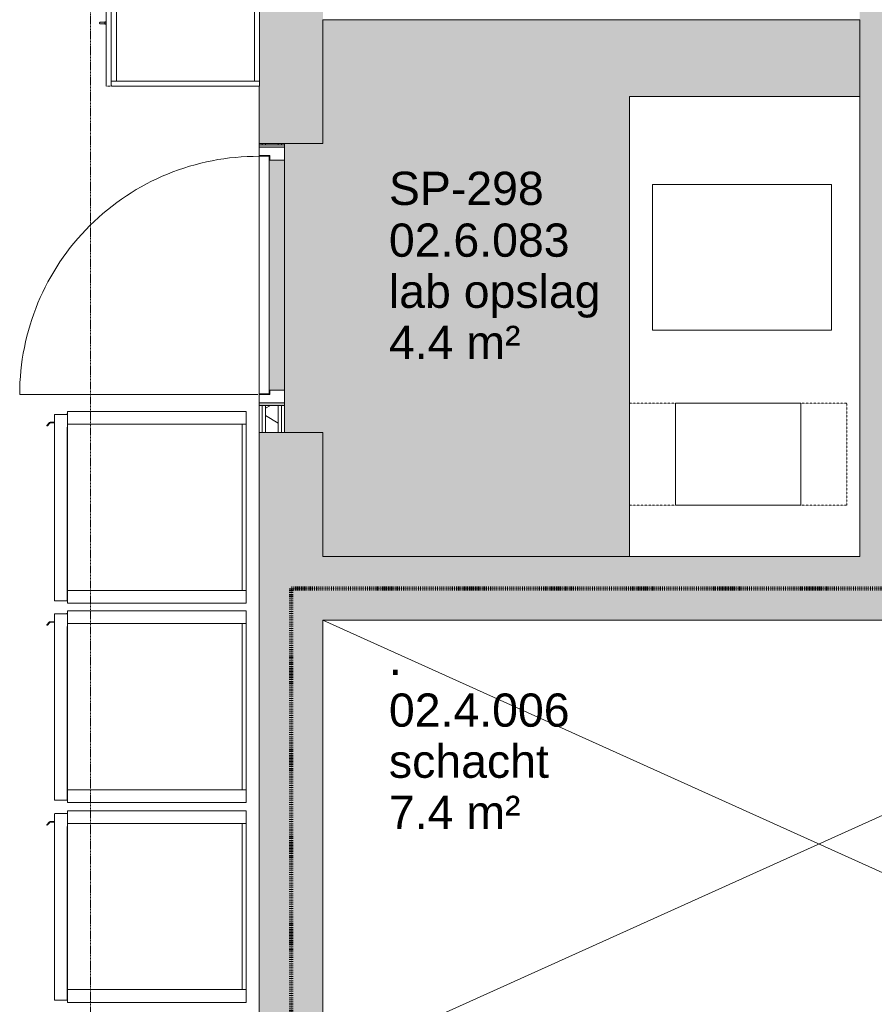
# Model space of a CAD drawing. Header units: millimetres. Extents: x -281 to 121694, y -16481 to 65128.
# Tile 37 of 256: x 16923 to 20267, y 16307 to 20160. Entities that reach past the tile are written whole.
import ezdxf

# ---------------------------------------------------------------- set-up
doc = ezdxf.new("R2010")
doc.units = ezdxf.units.MM
for name, pattern in [('ARC FS 060 minutes', [7.2, 2.4, -1.6, 0, -1.6, 0, -1.6]), ('Grid Line', [12, 6, -2, 2, -2]), ('NLRS_Dash-0_6mm_Space-0_6mm_cpz', [1.2, 0.6, -0.6])]:
    doc.linetypes.add(name, pattern=pattern)
for name, color, linetype, lineweight in [('A--A23__Vloeren', 8, 'Continuous', 5), ('A--A2__Ruwbouw', 8, 'Continuous', 5), ('A--L$01A__Algemeen', 7, 'Continuous', 5), ('A--L$07A__Stramien', 1, 'Continuous', 5), ('A--L21__Buitenwanden', 3, 'Continuous', 5), ('A--L22__Binnenwanden', 2, 'Continuous', 5), ('A--L23__Vloeren', 3, 'Continuous', 5), ('A--L3__Afbouw', 2, 'Continuous', 5), ('A--L5__InstallatiesW', 7, 'Continuous', 5), ('A--L82__LosseGebruikersInvent', 1, 'Continuous', 5), ('A--L8__LosseInventaris', 1, 'Continuous', 5), ('A--LD30__DetailPenMiddel', 3, 'NLRS_Dash-0_6mm_Space-0_6mm_cpz', 5), ('A--TR9__AlgVoorz', 1, 'Continuous', 5)]:
    doc.layers.add(name, color=color, linetype=linetype, lineweight=lineweight)
doc.styles.add('Arial_1', font='arial.ttf', dxfattribs={"height": 130})

# ---------------------------------------------------------------- blocks, each defined once
blk = doc.blocks.new('TBR-B-BWK-C-BES-ARC-R25_rvt-1-L_80_ 13')
at = {"layer": 'A--A23__Vloeren'}
h = blk.add_hatch(color=10, dxfattribs=at)
h.paths.add_polyline_path([(17860, 18651), (17960, 18651), (17960, 18661), (17860, 18661)])
h.paths.add_polyline_path([(17902, 18693), (17902, 18711), (17960, 18711), (17960, 19611), (17902, 19612), (17901.2, 19628), (17860, 19628), (17860, 19625.5), (17900, 19624.5), (17900, 18696.5), (17860, 18696.5), (17860, 18694), (17901.2, 18693)])
h.paths.add_polyline_path([(17942.8, 19660), (17942.8, 19661), (17960, 19661), (17960, 19671), (17860, 19671), (17860, 19661), (17942, 19660)])
h.paths.add_polyline_path([(24200, 21200), (24200, 22800), (24181, 22800), (24181, 21200)])
h.paths.add_polyline_path([(67800, 21200), (67819, 21200), (67819, 22800), (67800, 22800), (67800, 21875)])
h.paths.add_polyline_path([(67700, 24800), (67819, 24800), (67819, 26400), (67700, 26400), (67700, 25402.4)])
h.paths.add_polyline_path([(24200, 24800), (24200, 26400), (24181, 26400), (24181, 24800)])
h.paths.add_polyline_path([(24141, 28400), (24200, 28400), (24200, 30000), (24141, 30000), (24141, 28458.8)])
h.paths.add_polyline_path([(67819, 28400), (67819, 30000), (67800, 30000), (67800, 28400)])
h.paths.add_polyline_path([(67800, 32000), (67859, 32000), (67859, 33600), (67800, 33600), (67800, 32190.7)])
h.paths.add_polyline_path([(24141, 32000), (24200, 32000), (24200, 33600), (24141, 33600), (24141, 33039.3)])
h.paths.add_polyline_path([(71015, 35260), (71015, 35271), (71103.5, 35271), (71116.2, 35276.3), (71121.5, 35289), (71121.5, 35441), (71116.2, 35453.7), (71103.5, 35459), (71015, 35459), (71015, 35470), (71235, 35470), (71235, 35459), (71146.5, 35459), (71133.8, 35453.7), (71128.5, 35441), (71128.5, 35289), (71133.8, 35276.3), (71146.5, 35271), (71235, 35271), (71235, 35260), (72110, 35260), (72110, 35271), (72198.5, 35271), (72211.2, 35276.3), (72216.5, 35289), (72216.5, 35441), (72211.2, 35453.7), (72198.5, 35459), (72110, 35459), (72110, 35470), (72330, 35470), (72330, 35459), (72241.5, 35459), (72228.8, 35453.7), (72223.5, 35441), (72223.5, 35289), (72228.8, 35276.3), (72241.5, 35271), (72330, 35271), (72330, 35260), (73240, 35260), (73240, 35271), (73328.5, 35271), (73341.2, 35276.3), (73346.5, 35289), (73346.5, 35441), (73341.2, 35453.7), (73328.5, 35459), (73240, 35459), (73240, 35470), (73460, 35470), (73460, 35475), (69860.4, 35475), (69860, 35260), (69885, 35260), (69885, 35271), (69973.5, 35271), (69986.2, 35276.3), (69991.5, 35289), (69991.5, 35441), (69986.2, 35453.7), (69973.5, 35459), (69885, 35459), (69885, 35470), (70105, 35470), (70105, 35459), (70016.5, 35459), (70003.8, 35453.7), (69998.5, 35441), (69998.5, 35289), (70003.8, 35276.3), (70016.5, 35271), (70105, 35271), (70105, 35260), (70953.8, 35260)])
h.paths.add_polyline_path([(73371.5, 35271), (73460, 35271), (73460, 35459), (73371.5, 35459), (73358.8, 35453.7), (73353.5, 35441), (73353.5, 35289), (73358.8, 35276.3)])
h.paths.add_polyline_path([(67800, 35600), (67819, 35600), (67819, 37200), (67800, 37200), (67800, 36433.4)])
h.paths.add_polyline_path([(24181, 39200), (24200, 39200), (24200, 40800), (24181, 40800), (24181, 39212)])
h.paths.add_polyline_path([(67819, 39200), (67819, 40800), (67800, 40800), (67800, 39200)])
h.paths.add_polyline_path([(24181, 42800), (24200, 42800), (24200, 44400), (24181, 44400), (24181, 42804.4)])
h.paths.add_polyline_path([(67800, 42800), (67859, 42800), (67859, 44400), (67800, 44400), (67800, 43221.7)])
at = {"layer": 'A--A2__Ruwbouw'}
h = blk.add_hatch(color=21, dxfattribs=at)
h.paths.add_polyline_path([(17938.6, 15810), (18110, 15810), (18110, 18545), (17860, 18545), (17860, 15810)])
h.paths.add_polyline_path([(18110, 19675), (18110, 22125), (17860, 22125), (17860, 21700), (17862, 21698), (17862, 21682), (17860, 21680), (17862, 21680), (17862, 20520), (17860, 20520), (17862, 20518), (17862, 20502), (17860, 20500), (17862, 20498), (17862, 20482), (17860, 20480), (17862, 20480), (17862, 19920), (17860, 19920), (17862, 19918), (17862, 19902), (17860, 19900), (17860, 19675), (17938.6, 19675)])
for points in [[(20210, 18060), (20460, 18060), (20460, 21875), (20210, 21875), (20210, 18189.8)], [(20178.7, 17810), (21990, 17810), (21990, 18060), (18110, 18060), (18110, 17810), (19805.3, 17810)]]:
    blk.add_hatch(color=21, dxfattribs=at).paths.add_polyline_path(points)
at = {"layer": 'A--L22__Binnenwanden', "color": 241, "lineweight": 18}
for p, q in [((18110, 19675), (18110, 20160)), ((18110, 20160), (20210, 20160)), ((20210, 20160), (20210, 18060)), ((17860, 19900), (17860, 19675)), ((17860, 19675), (18110, 19675)), ((17860, 18545), (17860, 15810)), ((18110, 18545), (17860, 18545)), ((18110, 18060), (18110, 18545)), ((20210, 18060), (18110, 18060)), ((18110, 15810), (18110, 17810)), ((18110, 17810), (21990, 17810))]:
    blk.add_line(p, q, dxfattribs=at)
blk = doc.blocks.new('65_GM_LIB_fire separation vertical_gen_arc - 060 minutes-2388611-L_80_ 13')
at = {"layer": 'A--L$01A__Algemeen', "linetype": 'ARC FS 060 minutes', "lineweight": 100}
blk.add_line((0, 0), (2015.9, 0), dxfattribs=at)
blk = doc.blocks.new('65_GM_LIB_fire separation vertical_gen_arc - 060 minutes-2361021-L_80_ 13')
at = {"layer": 'A--L$01A__Algemeen', "linetype": 'ARC FS 060 minutes', "lineweight": 100}
blk.add_line((0, 0), (4215, 0), dxfattribs=at)
blk = doc.blocks.new('TBR-B-INS-BR-ARC-R25_rvt-1-L_80_ 13')
at = {"layer": 'A--L$01A__Algemeen', "color": 130, "lineweight": 9}
for name, p, rotation in [('65_GM_LIB_fire separation vertical_gen_arc - 060 minutes-2388611-L_80_ 13', (17985, 15919.1), 89.99999999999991), ('65_GM_LIB_fire separation vertical_gen_arc - 060 minutes-2361021-L_80_ 13', (22200, 17935), 180)]:
    blk.add_blockref(name, p, dxfattribs=dict(at, rotation=rotation))
blk = doc.blocks.new('NLRS_30_DO_WB_deur enkel draai-SH_gen_cpz1 - 32_31_05_deur enkel gesloten_gen_plaatstaal_1000x2135-51066722-L_80_ 13')
at = {"layer": 'A--L3__Afbouw'}
for p, q in [((-467, 50), (-500, 50)), ((-500, 50), (-500, 32.8)), ((-467, 8.8), (-467, 50)), ((500, 50), (467, 50)), ((467, 50), (467, 8.8)), ((500, 32.8), (500, 50)), ((-500, 32.8), (-499, 32.8)), ((-499, 32), (-500, 32)), ((-500, 32), (-500, -32)), ((-499, 32.8), (-499, 32)), ((-468, 8), (-468, 8.8)), ((-468, 8.8), (-467, 8.8)), ((-450, 8), (-468, 8)), ((-450, -35), (-450, 8)), ((450, 8), (450, -35)), ((468, 8), (450, 8)), ((467, 8.8), (468, 8.8)), ((468, 8.8), (468, 8)), ((499, 32), (499, 32.8)), ((499, 32.8), (500, 32.8)), ((500, 32), (499, 32)), ((500, -32), (500, 32)), ((-500, -32), (-499, -32)), ((-499, -32.8), (-500, -32.8)), ((-500, -32.8), (-500, -50)), ((-499, -32), (-499, -32.8)), ((-451, -35.8), (-451, -35)), ((-451, -35), (-450, -35)), ((-450, -35.8), (-451, -35.8)), ((-450, -50), (-450, -35.8)), ((450, -35), (451, -35)), ((451, -35.8), (450, -35.8)), ((450, -35.8), (450, -50)), ((451, -35), (451, -35.8)), ((499, -32.8), (499, -32)), ((499, -32), (500, -32)), ((500, -32.8), (499, -32.8)), ((500, -50), (500, -32.8)), ((-500, -50), (-450, -50)), ((450, -50), (500, -50))]:
    blk.add_line(p, q, dxfattribs=at)
blk = doc.blocks.new('NLRS_30_DO_UN_paneel dicht-SH_gen_cpz - 32_30_paneel_gen-49237595-L_80_ 13')
at = {"layer": 'A--L3__Afbouw'}
for p, q in [((464.5, 20), (-464.5, 20)), ((-464.5, 20), (-464.5, 5.8)), ((-464.5, 5.8), (-463.5, 5.8)), ((-463.5, 5), (-464.5, 5)), ((-464.5, 5), (-464.5, -5)), ((-463.5, 5.8), (-463.5, 5)), ((463.5, 5), (463.5, 5.8)), ((463.5, 5.8), (464.5, 5.8)), ((464.5, 5), (463.5, 5)), ((464.5, 5.8), (464.5, 20)), ((464.5, -5), (464.5, 5)), ((-464.5, -5), (-463.5, -5)), ((-463.5, -5.8), (-464.5, -5.8)), ((-464.5, -5.8), (-464.5, -20)), ((-464.5, -20), (464.5, -20)), ((-463.5, -5), (-463.5, -5.8)), ((463.5, -5.8), (463.5, -5)), ((463.5, -5), (464.5, -5)), ((464.5, -5.8), (463.5, -5.8)), ((464.5, -20), (464.5, -5.8))]:
    blk.add_line(p, q, dxfattribs=at)
blk = doc.blocks.new('NLRS_30_DO_UN_clearance zone-SH_gen_cpz - NLRS_30_DO_UN_clearance zone-SH_gen_cpz-53700871-L_80_ 13')
at = {"layer": 'A--L3__Afbouw'}
blk.add_line((-467, 956.5), (-467, 25), dxfattribs=at)
blk.add_arc((-467, 25), 931.5, 359.6925, 90, dxfattribs=at)
blk = doc.blocks.new('NLRS_82_FU_UN__veiligheid_ kast_gen_kad - kast dxbxh 600x600x2100-49274333-L_80_ 13')
at = {"layer": 'A--L5__InstallatiesW'}
for p, q in [((-255.3, 47), (-255.3, -529)), ((-237.3, 49), (-253.3, 49)), ((324.7, 49), (-235.3, 49)), ((-235.3, 49), (-235.3, 29)), ((-235.3, -529), (-235.3, 47)), ((324.7, 29), (324.7, 49)), ((324.7, 47), (324.7, -529)), ((342.7, 49), (326.7, 49)), ((344.7, -529), (344.7, 47)), ((324.7, 29), (-235.3, 29)), ((-235.3, 29), (-235.3, -511)), ((-235.3, 29), (324.7, 29)), ((324.7, -511), (324.7, 29)), ((-255.3, -536), (-255.3, -546)), ((-253.3, -531), (-254.5, -531)), ((-253.3, -531), (-237.3, -531)), ((-235, -531), (-237.3, -531)), ((-235.3, -511), (324.7, -511)), ((-235.3, -511), (-235.3, -531)), ((-235.3, -529), (-235.3, -531)), ((-235.3, -531), (-233.3, -531)), ((-233.3, -511), (-233.8, -511)), ((-233.3, -511), (322.7, -511)), ((322.7, -531), (-233.3, -531)), ((41.7, -546), (41.7, -536)), ((47.7, -536), (47.7, -546)), ((323.2, -511), (322.7, -511)), ((322.7, -531), (324.7, -531)), ((326.7, -531), (324.4, -531)), ((324.7, -531), (324.7, -511)), ((324.7, -531), (324.7, -529)), ((326.7, -531), (342.7, -531)), ((343.9, -531), (342.7, -531)), ((344.7, -546), (344.7, -536)), ((-254.5, -551), (40.9, -551)), ((48.5, -551), (343.9, -551))]:
    blk.add_line(p, q, dxfattribs=at)
at = {"layer": 'A--L5__InstallatiesW', "flags": 128}
for points in [[(-255.3, -531.8), (-255.3, -531.8), (-255.3, -531.7), (-255.3, -531.7), (-255.3, -531.7), (-255.3, -531.6), (-255.3, -531.6), (-255.3, -531.6), (-255.3, -531.5), (-255.2, -531.5), (-255.2, -531.5), (-255.2, -531.5), (-255.2, -531.4), (-255.2, -531.4), (-255.2, -531.4), (-255.2, -531.3), (-255.1, -531.3), (-255.1, -531.3), (-255.1, -531.3), (-255.1, -531.2), (-255.1, -531.2), (-255, -531.2), (-255, -531.2), (-255, -531.2), (-255, -531.1), (-254.9, -531.1), (-254.9, -531.1), (-254.9, -531.1), (-254.8, -531.1), (-254.8, -531.1), (-254.8, -531.1), (-254.8, -531), (-254.7, -531), (-254.7, -531), (-254.7, -531), (-254.6, -531), (-254.6, -531), (-254.6, -531), (-254.5, -531)], [(41, -531), (41, -531), (41, -531), (41.1, -531), (41.1, -531), (41.1, -531), (41.2, -531), (41.2, -531.1), (41.2, -531.1), (41.2, -531.1), (41.3, -531.1), (41.3, -531.1), (41.3, -531.1), (41.4, -531.1), (41.4, -531.2), (41.4, -531.2), (41.4, -531.2), (41.5, -531.2), (41.5, -531.2), (41.5, -531.3), (41.5, -531.3), (41.5, -531.3), (41.6, -531.3), (41.6, -531.4), (41.6, -531.4), (41.6, -531.4), (41.6, -531.5), (41.6, -531.5), (41.6, -531.5), (41.7, -531.5), (41.7, -531.6), (41.7, -531.6), (41.7, -531.6), (41.7, -531.7), (41.7, -531.7), (41.7, -531.7), (41.7, -531.8), (41.7, -531.8), (41.7, -531.8)], [(47.7, -531.8), (47.7, -531.8), (47.7, -531.7), (47.7, -531.7), (47.7, -531.7), (47.7, -531.6), (47.7, -531.6), (47.7, -531.6), (47.7, -531.5), (47.8, -531.5), (47.8, -531.5), (47.8, -531.5), (47.8, -531.4), (47.8, -531.4), (47.8, -531.4), (47.8, -531.3), (47.9, -531.3), (47.9, -531.3), (47.9, -531.3), (47.9, -531.2), (47.9, -531.2), (48, -531.2), (48, -531.2), (48, -531.2), (48, -531.1), (48.1, -531.1), (48.1, -531.1), (48.1, -531.1), (48.2, -531.1), (48.2, -531.1), (48.2, -531.1), (48.2, -531), (48.3, -531), (48.3, -531), (48.3, -531), (48.4, -531), (48.4, -531), (48.4, -531)], [(344, -531), (344, -531), (344, -531), (344.1, -531), (344.1, -531), (344.1, -531), (344.2, -531), (344.2, -531.1), (344.2, -531.1), (344.2, -531.1), (344.3, -531.1), (344.3, -531.1), (344.3, -531.1), (344.4, -531.1), (344.4, -531.2), (344.4, -531.2), (344.4, -531.2), (344.5, -531.2), (344.5, -531.2), (344.5, -531.3), (344.5, -531.3), (344.5, -531.3), (344.6, -531.3), (344.6, -531.4), (344.6, -531.4), (344.6, -531.4), (344.6, -531.5), (344.6, -531.5), (344.6, -531.5), (344.7, -531.5), (344.7, -531.6), (344.7, -531.6), (344.7, -531.6), (344.7, -531.7), (344.7, -531.7), (344.7, -531.7), (344.7, -531.8), (344.7, -531.8), (344.7, -531.8)], [(-254.6, -551), (-254.6, -551), (-254.6, -551), (-254.7, -551), (-254.7, -551), (-254.7, -551), (-254.8, -551), (-254.8, -550.9), (-254.8, -550.9), (-254.8, -550.9), (-254.9, -550.9), (-254.9, -550.9), (-254.9, -550.9), (-255, -550.9), (-255, -550.8), (-255, -550.8), (-255, -550.8), (-255.1, -550.8), (-255.1, -550.8), (-255.1, -550.7), (-255.1, -550.7), (-255.1, -550.7), (-255.2, -550.7), (-255.2, -550.6), (-255.2, -550.6), (-255.2, -550.6), (-255.2, -550.5), (-255.2, -550.5), (-255.2, -550.5), (-255.3, -550.5), (-255.3, -550.4), (-255.3, -550.4), (-255.3, -550.4), (-255.3, -550.3), (-255.3, -550.3), (-255.3, -550.3), (-255.3, -550.2), (-255.3, -550.2), (-255.3, -550.2)], [(41.7, -550.2), (41.7, -550.2), (41.7, -550.3), (41.7, -550.3), (41.7, -550.3), (41.7, -550.4), (41.7, -550.4), (41.7, -550.4), (41.7, -550.5), (41.6, -550.5), (41.6, -550.5), (41.6, -550.5), (41.6, -550.6), (41.6, -550.6), (41.6, -550.6), (41.6, -550.7), (41.5, -550.7), (41.5, -550.7), (41.5, -550.7), (41.5, -550.8), (41.5, -550.8), (41.4, -550.8), (41.4, -550.8), (41.4, -550.8), (41.4, -550.9), (41.3, -550.9), (41.3, -550.9), (41.3, -550.9), (41.2, -550.9), (41.2, -550.9), (41.2, -550.9), (41.2, -551), (41.1, -551), (41.1, -551), (41.1, -551), (41, -551), (41, -551), (41, -551), (40.9, -551)], [(48.4, -551), (48.4, -551), (48.4, -551), (48.3, -551), (48.3, -551), (48.3, -551), (48.2, -551), (48.2, -550.9), (48.2, -550.9), (48.2, -550.9), (48.1, -550.9), (48.1, -550.9), (48.1, -550.9), (48, -550.9), (48, -550.8), (48, -550.8), (48, -550.8), (47.9, -550.8), (47.9, -550.8), (47.9, -550.7), (47.9, -550.7), (47.9, -550.7), (47.8, -550.7), (47.8, -550.6), (47.8, -550.6), (47.8, -550.6), (47.8, -550.5), (47.8, -550.5), (47.8, -550.5), (47.7, -550.5), (47.7, -550.4), (47.7, -550.4), (47.7, -550.4), (47.7, -550.3), (47.7, -550.3), (47.7, -550.3), (47.7, -550.2), (47.7, -550.2), (47.7, -550.2)], [(344.7, -550.2), (344.7, -550.2), (344.7, -550.3), (344.7, -550.3), (344.7, -550.3), (344.7, -550.4), (344.7, -550.4), (344.7, -550.4), (344.7, -550.5), (344.6, -550.5), (344.6, -550.5), (344.6, -550.5), (344.6, -550.6), (344.6, -550.6), (344.6, -550.6), (344.6, -550.7), (344.5, -550.7), (344.5, -550.7), (344.5, -550.7), (344.5, -550.8), (344.5, -550.8), (344.4, -550.8), (344.4, -550.8), (344.4, -550.8), (344.4, -550.9), (344.3, -550.9), (344.3, -550.9), (344.3, -550.9), (344.2, -550.9), (344.2, -550.9), (344.2, -550.9), (344.2, -551), (344.1, -551), (344.1, -551), (344.1, -551), (344, -551), (344, -551), (344, -551), (343.9, -551)]]:
    blk.add_lwpolyline(points, dxfattribs=at)
at = {"layer": 'A--L5__InstallatiesW'}
for centre, start, end in [((-253.3, 47), 90, 180), ((-237.3, 47), 360, 90), ((326.7, 47), 90, 180), ((342.7, 47), 360, 90), ((-253.3, -529), 180, 270), ((-237.3, -529), 270, 0), ((326.7, -529), 180, 270), ((342.7, -529), 270, 0)]:
    blk.add_arc(centre, 2, start, end, dxfattribs=at)
at = {"layer": 'A--L8__LosseInventaris'}
for p, q in [((-13.3, -551), (-13.3, -556)), ((-13.3, -551), (-13.3, -556)), ((-13.3, -556), (-10.8, -556)), ((-13.3, -556), (-8.3, -556)), ((-11.3, -553.5), (-11.3, -564)), ((-11.3, -553.5), (-11.3, -564)), ((-10.9, -553.5), (-11.3, -553.5)), ((-10.9, -553.5), (-11.3, -553.5)), ((-10.9, -556), (-11.3, -556)), ((-10.9, -556), (-11.3, -556)), ((-8.3, -556), (-3.3, -556)), ((-5.8, -556), (-3.3, -556)), ((-5.3, -553.5), (-5.7, -553.5)), ((-5.3, -553.5), (-5.7, -553.5)), ((-5.3, -556), (-5.7, -556)), ((-5.3, -556), (-5.7, -556)), ((-5.3, -564), (-5.3, -553.5)), ((-5.3, -564), (-5.3, -553.5)), ((-3.3, -556), (-3.3, -551)), ((-3.3, -556), (-3.3, -551)), ((92.7, -551), (92.7, -556)), ((92.7, -551), (92.7, -556)), ((92.7, -556), (95.2, -556)), ((92.7, -556), (97.7, -556)), ((94.7, -553.5), (94.7, -564)), ((94.7, -553.5), (94.7, -564)), ((95.1, -553.5), (94.7, -553.5)), ((95.1, -553.5), (94.7, -553.5)), ((95.1, -556), (94.7, -556)), ((95.1, -556), (94.7, -556)), ((97.7, -556), (102.7, -556)), ((100.2, -556), (102.7, -556)), ((100.7, -553.5), (100.3, -553.5)), ((100.7, -553.5), (100.3, -553.5)), ((100.7, -556), (100.3, -556)), ((100.7, -556), (100.3, -556)), ((100.7, -564), (100.7, -553.5)), ((100.7, -564), (100.7, -553.5)), ((102.7, -556), (102.7, -551)), ((102.7, -556), (102.7, -551))]:
    blk.add_line(p, q, dxfattribs=at)
at = {"layer": 'A--L8__LosseInventaris', "flags": 128}
for points in [[(-11.3, -574), (-11.3, -574), (-11.3, -574), (-11.3, -573.9), (-11.3, -573.9), (-11.3, -573.8), (-11.3, -573.7), (-11.3, -573.6), (-11.3, -573.5), (-11.3, -573.4), (-11.3, -573.2), (-11.3, -573), (-11.3, -572.9), (-11.3, -572.7), (-11.3, -572.5), (-11.3, -572.3), (-11.3, -572), (-11.3, -571.8), (-11.3, -571.5), (-11.3, -571.2), (-11.3, -571), (-11.3, -570.7), (-11.3, -570.4), (-11.3, -570.1), (-11.3, -569.7), (-11.3, -569.4), (-11.3, -569.1), (-11.3, -568.7), (-11.3, -568.4), (-11.3, -568), (-11.3, -567.6), (-11.3, -567.2), (-11.3, -566.9), (-11.3, -566.5), (-11.3, -566.1), (-11.3, -565.7), (-11.3, -565.3), (-11.3, -564.9), (-11.3, -564.5), (-11.3, -564.1), (-11.3, -564)], [(-11.3, -564), (-11.3, -564.4), (-11.3, -564.8), (-11.3, -565.2), (-11.3, -565.6), (-11.3, -566), (-11.3, -566.4), (-11.3, -566.8), (-11.3, -567.1), (-11.3, -567.5), (-11.3, -567.9), (-11.3, -568.3), (-11.3, -568.6), (-11.3, -569), (-11.3, -569.3), (-11.3, -569.6), (-11.3, -570), (-11.3, -570.3), (-11.3, -570.6), (-11.3, -570.9), (-11.3, -571.2), (-11.3, -571.4), (-11.3, -571.7), (-11.3, -572), (-11.3, -572.2), (-11.3, -572.4), (-11.3, -572.6), (-11.3, -572.8), (-11.3, -573), (-11.3, -573.2), (-11.3, -573.3), (-11.3, -573.5), (-11.3, -573.6), (-11.3, -573.7), (-11.3, -573.8), (-11.3, -573.9), (-11.3, -573.9), (-11.3, -574), (-11.3, -574), (-11.3, -574)], [(-10.2, -576.3), (-10.3, -576.3), (-10.4, -576.2), (-10.5, -576.1), (-10.5, -576), (-10.6, -575.9), (-10.7, -575.8), (-10.8, -575.7), (-10.8, -575.6), (-10.9, -575.5), (-10.9, -575.4), (-11, -575.3), (-11, -575.2), (-11.1, -575.1), (-11.1, -575), (-11.2, -574.9), (-11.2, -574.7), (-11.2, -574.6), (-11.3, -574.5), (-11.3, -574.4), (-11.3, -574.3), (-11.3, -574.2), (-11.3, -574), (-11.3, -574)], [(-8.3, -577), (-8.4, -577), (-8.5, -577), (-8.7, -577), (-8.8, -577), (-8.9, -576.9), (-9, -576.9), (-9.1, -576.9), (-9.2, -576.8), (-9.4, -576.8), (-9.5, -576.8), (-9.6, -576.7), (-9.7, -576.7)], [(-6.9, -576.6), (-7, -576.7), (-7.1, -576.8), (-7.2, -576.8), (-7.3, -576.8), (-7.4, -576.9), (-7.6, -576.9), (-7.7, -576.9), (-7.8, -577), (-7.9, -577), (-8, -577), (-8.1, -577), (-8.3, -577), (-8.3, -577)], [(-5.3, -574), (-5.3, -574.1), (-5.3, -574.2), (-5.3, -574.4), (-5.3, -574.5), (-5.4, -574.6), (-5.4, -574.7), (-5.4, -574.8), (-5.5, -574.9), (-5.5, -575.1), (-5.5, -575.2), (-5.6, -575.3), (-5.6, -575.4), (-5.7, -575.5), (-5.8, -575.6), (-5.8, -575.7), (-5.9, -575.8), (-6, -575.9), (-6, -576), (-6.1, -576.1), (-6.2, -576.2), (-6.3, -576.2), (-6.4, -576.3)], [(-5.3, -564), (-5.3, -564.4), (-5.3, -564.8), (-5.3, -565.2), (-5.3, -565.6), (-5.3, -566), (-5.3, -566.4), (-5.3, -566.8), (-5.3, -567.1), (-5.3, -567.5), (-5.3, -567.9), (-5.3, -568.3), (-5.3, -568.6), (-5.3, -569), (-5.3, -569.3), (-5.3, -569.6), (-5.3, -570), (-5.3, -570.3), (-5.3, -570.6), (-5.3, -570.9), (-5.3, -571.2), (-5.3, -571.4), (-5.3, -571.7), (-5.3, -572), (-5.3, -572.2), (-5.3, -572.4), (-5.3, -572.6), (-5.3, -572.8), (-5.3, -573), (-5.3, -573.2), (-5.3, -573.3), (-5.3, -573.5), (-5.3, -573.6), (-5.3, -573.7), (-5.3, -573.8), (-5.3, -573.9), (-5.3, -573.9), (-5.3, -574), (-5.3, -574), (-5.3, -574)], [(-5.3, -574), (-5.3, -574), (-5.3, -574), (-5.3, -573.9), (-5.3, -573.9), (-5.3, -573.8), (-5.3, -573.7), (-5.3, -573.6), (-5.3, -573.5), (-5.3, -573.4), (-5.3, -573.2), (-5.3, -573), (-5.3, -572.9), (-5.3, -572.7), (-5.3, -572.5), (-5.3, -572.3), (-5.3, -572), (-5.3, -571.8), (-5.3, -571.5), (-5.3, -571.2), (-5.3, -571), (-5.3, -570.7), (-5.3, -570.4), (-5.3, -570.1), (-5.3, -569.7), (-5.3, -569.4), (-5.3, -569.1), (-5.3, -568.7), (-5.3, -568.4), (-5.3, -568), (-5.3, -567.6), (-5.3, -567.2), (-5.3, -566.9), (-5.3, -566.5), (-5.3, -566.1), (-5.3, -565.7), (-5.3, -565.3), (-5.3, -564.9), (-5.3, -564.5), (-5.3, -564.1), (-5.3, -564)], [(94.7, -574), (94.7, -574), (94.7, -574), (94.7, -573.9), (94.7, -573.9), (94.7, -573.8), (94.7, -573.7), (94.7, -573.6), (94.7, -573.5), (94.7, -573.4), (94.7, -573.2), (94.7, -573), (94.7, -572.9), (94.7, -572.7), (94.7, -572.5), (94.7, -572.3), (94.7, -572), (94.7, -571.8), (94.7, -571.5), (94.7, -571.2), (94.7, -571), (94.7, -570.7), (94.7, -570.4), (94.7, -570.1), (94.7, -569.7), (94.7, -569.4), (94.7, -569.1), (94.7, -568.7), (94.7, -568.4), (94.7, -568), (94.7, -567.6), (94.7, -567.2), (94.7, -566.9), (94.7, -566.5), (94.7, -566.1), (94.7, -565.7), (94.7, -565.3), (94.7, -564.9), (94.7, -564.5), (94.7, -564.1), (94.7, -564)], [(94.7, -564), (94.7, -564.4), (94.7, -564.8), (94.7, -565.2), (94.7, -565.6), (94.7, -566), (94.7, -566.4), (94.7, -566.8), (94.7, -567.1), (94.7, -567.5), (94.7, -567.9), (94.7, -568.3), (94.7, -568.6), (94.7, -569), (94.7, -569.3), (94.7, -569.6), (94.7, -570), (94.7, -570.3), (94.7, -570.6), (94.7, -570.9), (94.7, -571.2), (94.7, -571.4), (94.7, -571.7), (94.7, -572), (94.7, -572.2), (94.7, -572.4), (94.7, -572.6), (94.7, -572.8), (94.7, -573), (94.7, -573.2), (94.7, -573.3), (94.7, -573.5), (94.7, -573.6), (94.7, -573.7), (94.7, -573.8), (94.7, -573.9), (94.7, -573.9), (94.7, -574), (94.7, -574), (94.7, -574)], [(95.8, -576.3), (95.7, -576.3), (95.6, -576.2), (95.5, -576.1), (95.5, -576), (95.4, -575.9), (95.3, -575.8), (95.2, -575.7), (95.2, -575.6), (95.1, -575.5), (95.1, -575.4), (95, -575.3), (95, -575.2), (94.9, -575.1), (94.9, -575), (94.8, -574.9), (94.8, -574.7), (94.8, -574.6), (94.7, -574.5), (94.7, -574.4), (94.7, -574.3), (94.7, -574.2), (94.7, -574), (94.7, -574)], [(97.7, -577), (97.6, -577), (97.5, -577), (97.3, -577), (97.2, -577), (97.1, -576.9), (97, -576.9), (96.9, -576.9), (96.8, -576.8), (96.6, -576.8), (96.5, -576.8), (96.4, -576.7), (96.3, -576.7)], [(99.1, -576.6), (99, -576.7), (98.9, -576.8), (98.8, -576.8), (98.7, -576.8), (98.6, -576.9), (98.4, -576.9), (98.3, -576.9), (98.2, -577), (98.1, -577), (98, -577), (97.9, -577), (97.7, -577), (97.7, -577)], [(100.7, -574), (100.7, -574.1), (100.7, -574.2), (100.7, -574.4), (100.7, -574.5), (100.6, -574.6), (100.6, -574.7), (100.6, -574.8), (100.5, -574.9), (100.5, -575.1), (100.5, -575.2), (100.4, -575.3), (100.4, -575.4), (100.3, -575.5), (100.2, -575.6), (100.2, -575.7), (100.1, -575.8), (100, -575.9), (100, -576), (99.9, -576.1), (99.8, -576.2), (99.7, -576.2), (99.6, -576.3)], [(100.7, -564), (100.7, -564.4), (100.7, -564.8), (100.7, -565.2), (100.7, -565.6), (100.7, -566), (100.7, -566.4), (100.7, -566.8), (100.7, -567.1), (100.7, -567.5), (100.7, -567.9), (100.7, -568.3), (100.7, -568.6), (100.7, -569), (100.7, -569.3), (100.7, -569.6), (100.7, -570), (100.7, -570.3), (100.7, -570.6), (100.7, -570.9), (100.7, -571.2), (100.7, -571.4), (100.7, -571.7), (100.7, -572), (100.7, -572.2), (100.7, -572.4), (100.7, -572.6), (100.7, -572.8), (100.7, -573), (100.7, -573.2), (100.7, -573.3), (100.7, -573.5), (100.7, -573.6), (100.7, -573.7), (100.7, -573.8), (100.7, -573.9), (100.7, -573.9), (100.7, -574), (100.7, -574), (100.7, -574)], [(100.7, -574), (100.7, -574), (100.7, -574), (100.7, -573.9), (100.7, -573.9), (100.7, -573.8), (100.7, -573.7), (100.7, -573.6), (100.7, -573.5), (100.7, -573.4), (100.7, -573.2), (100.7, -573), (100.7, -572.9), (100.7, -572.7), (100.7, -572.5), (100.7, -572.3), (100.7, -572), (100.7, -571.8), (100.7, -571.5), (100.7, -571.2), (100.7, -571), (100.7, -570.7), (100.7, -570.4), (100.7, -570.1), (100.7, -569.7), (100.7, -569.4), (100.7, -569.1), (100.7, -568.7), (100.7, -568.4), (100.7, -568), (100.7, -567.6), (100.7, -567.2), (100.7, -566.9), (100.7, -566.5), (100.7, -566.1), (100.7, -565.7), (100.7, -565.3), (100.7, -564.9), (100.7, -564.5), (100.7, -564.1), (100.7, -564)]]:
    blk.add_lwpolyline(points, dxfattribs=at)
blk = doc.blocks.new('NLRS_82_SE_LB_laboratorium apparaat space reservation_gen_cpz - lab apparaat_tafelniveau-57700880-L_80_ 13')
at = {"layer": 'A--L8__LosseInventaris'}
for p, q in [((350, 285), (-350, 285)), ((-350, 285), (-350, -285)), ((350, -285), (350, 285)), ((-350, -285), (350, -285))]:
    blk.add_line(p, q, dxfattribs=at)
at = {"layer": 'A--L8__LosseInventaris', "linetype": 'NLRS_Dash-0_6mm_Space-0_6mm_cpz'}
for p, q in [((-350, 285), (350, 285)), ((-350, 285), (-350, -285)), ((350, 285), (350, -285)), ((-350, -285), (350, -285))]:
    blk.add_line(p, q, dxfattribs=at)
blk = doc.blocks.new('NLRS_82_SE_LB_laboratorium apparaat space reservation_gen_cpz - lab apparaat_tafelniveau-57700881-L_80_ 13')
at = {"layer": 'A--L8__LosseInventaris', "linetype": 'NLRS_Dash-0_6mm_Space-0_6mm_cpz'}
for p, q in [((-425, 200), (425, 200)), ((-425, 200), (-425, -200)), ((425, 200), (425, -200)), ((-425, -200), (425, -200))]:
    blk.add_line(p, q, dxfattribs=at)
at = {"layer": 'A--L8__LosseInventaris'}
for p, q in [((245, 200), (-245, 200)), ((-245, 200), (-245, -200)), ((245, -200), (245, 200)), ((-245, -200), (245, -200))]:
    blk.add_line(p, q, dxfattribs=at)
blk = doc.blocks.new('NLRS_82_FU_UN_lab en spoel tafels_gen_kad - labtafel dxbxh 900x1800x950-V386-L_80_ 13')
at = {"layer": 'A--L$01A__Algemeen'}
for p, q in [((900, 637.3), (-900, 637.3)), ((900, -262.7), (900, 637.3))]:
    blk.add_line(p, q, dxfattribs=at)
blk = doc.blocks.new('NLRS_82_SE_UN_koelkast_vriezer_incubator_gen_kad - vriezer dxbxh 750x750x1600-49275504-L_80_ 13')
at = {"layer": 'A--L8__LosseInventaris'}
for p, q in [((-280.3, 79), (-330.3, 79)), ((-330.3, 79), (-330.3, -621)), ((-280.3, 79), (369.7, 79)), ((-280.3, 63), (-280.3, 79)), ((-280.3, -621), (-280.3, 79)), ((369.7, 79), (369.7, 63)), ((419.7, 79), (369.7, 79)), ((369.7, 79), (369.7, -621)), ((419.7, -621), (419.7, 79)), ((369.7, 63), (-280.3, 63)), ((-280.3, 63), (369.7, 63)), ((-280.3, -621), (-280.3, 63)), ((369.7, -621), (369.7, 63)), ((-330.3, -621), (-280.3, -621)), ((-318.8, -621), (-268.8, -621)), ((-318.8, -670), (-318.8, -621)), ((369.7, -621), (-280.3, -621)), ((-268.8, -622), (-268.8, -621)), ((411.2, -622), (-268.8, -622)), ((369.7, -621), (419.7, -621)), ((411.2, -670), (411.2, -622)), ((-317.8, -671), (410.2, -671)), ((-287.8, -671), (-287.8, -688.7)), ((-286, -692.5), (-276.3, -700.6)), ((-285.3, -687.5), (-285.3, -671)), ((-274.5, -698.9), (-283.5, -691.3))]:
    blk.add_line(p, q, dxfattribs=at)
for centre, radius, start, end in [((-305.3, -621), 15, 180, 204.8987), ((-282.8, -688.7), 5, 180, 230), ((-280.3, -687.5), 5, 180, 230), ((-275.3, -699.8), 1.26, 220, 50)]:
    blk.add_arc(centre, radius, start, end, dxfattribs=at)
for points, knots in [([(-317.8, -671), (-317.9, -671), (-318, -671), (-318.2, -670.9), (-318.3, -670.9), (-318.4, -670.8), (-318.5, -670.7), (-318.7, -670.5), (-318.8, -670.3), (-318.8, -670.1), (-318.8, -670)], [0, 0, 0, 0, 0.166667, 0.25, 0.333333, 0.416667, 0.5, 0.666667, 0.833333, 1, 1, 1, 1]), ([(411.2, -670), (411.2, -670.1), (411.2, -670.3), (411.1, -670.5), (410.9, -670.7), (410.8, -670.8), (410.7, -670.9), (410.6, -670.9), (410.4, -671), (410.3, -671), (410.2, -671)], [-1, -1, -1, -1, -0.833333, -0.666667, -0.5, -0.416667, -0.333333, -0.25, -0.166667, 0, 0, 0, 0])]:
    blk.add_open_spline(points, degree=3, knots=knots, dxfattribs=at)
blk = doc.blocks.new('NLRS_82_SE_LB_laboratorium apparaat space reservation_gen_cpz - lab apparaat_vloerniveau-57701662-L_80_ 13')
at = {"layer": 'A--L8__LosseInventaris', "linetype": 'NLRS_Dash-0_6mm_Space-0_6mm_cpz'}
for p, q in [((450, 900), (450, -900)), ((450, 900), (450, -900)), ((450, -900), (-450, -900)), ((-450, -900), (450, -900))]:
    blk.add_line(p, q, dxfattribs=at)

msp = doc.modelspace()

# ---------------------------------------------------------------- hatches: boundary and pattern name
at = {"layer": 'A--A23__Vloeren'}
msp.add_hatch(color=10, dxfattribs=at).paths.add_polyline_path([(18110, 18060), (19310, 18060), (19310, 19860), (20210, 19860), (20210, 20160), (18110, 20160), (18110, 19675), (17960, 19675), (17960, 18545), (18110, 18545), (18110, 18189.8)])
at = {"layer": 'A--A2__Ruwbouw'}
h = msp.add_hatch(dxfattribs=at)
h.set_pattern_fill('FP_12', color=256, angle=60, style=0, pattern_type=2)
h.set_pattern_definition([(330, (17860, 19110), (70, 121.244), []), (30, (17860, 19110), (-70, 121.244), [])])
h.paths.add_polyline_path([(17935, 18545), (17935, 18651), (17885, 18651), (17885, 18545)])
h.paths.add_polyline_path([(17885, 19671), (17935, 19671), (17935, 19675), (17885, 19674.7)])

# ---------------------------------------------------------------- linework, layer by layer
at = {"layer": 'A--L$07A__Stramien', "linetype": 'Grid Line'}
msp.add_line((17200, 64428.4), (17200, 5044.8), dxfattribs=at)
at = {"layer": 'A--L21__Buitenwanden'}
for p, q in [((17960, 19675), (17860, 19675)), ((17860, 19675), (17860, 19671)), ((17860, 19671), (17960, 19671)), ((17872.5, 19675), (17872.5, 19671)), ((17885, 19675), (17885, 19671)), ((17935, 19675), (17935, 19671)), ((17947.5, 19675), (17947.5, 19671)), ((17960, 19671), (17960, 19675)), ((17960, 18651), (17860, 18651)), ((17860, 18651), (17860, 18545)), ((17872.5, 18651), (17872.5, 18545)), ((17885, 18651), (17885, 18545)), ((17935, 18651), (17935, 18545)), ((17947.5, 18651), (17947.5, 18545)), ((17960, 18545), (17960, 18651)), ((17860, 18545), (17960, 18545))]:
    msp.add_line(p, q, dxfattribs=at)
at = {"layer": 'A--L23__Vloeren', "color": 7}
for p, q in [((17860, 19661), (17860, 19671)), ((17960, 19671), (17960, 19661)), ((17860, 19625.5), (17860, 19628)), ((17960, 19611), (17960, 18711)), ((17860, 18694), (17860, 18696.5)), ((17860, 18651), (17860, 18661)), ((17960, 18661), (17960, 18651))]:
    msp.add_line(p, q, dxfattribs=at)
at = {"layer": 'A--LD30__DetailPenMiddel', "linetype": 'Continuous'}
for p, q in [((18110, 16060), (21990, 17810)), ((18110, 17810), (21990, 16060))]:
    msp.add_line(p, q, dxfattribs=at)

# ---------------------------------------------------------------- block references
at = {"lineweight": 5}
for name in ['TBR-B-INS-BR-ARC-R25_rvt-1-L_80_ 13', 'TBR-B-BWK-C-BES-ARC-R25_rvt-1-L_80_ 13']:
    msp.add_blockref(name, (0, 0), dxfattribs=at)
at = {"layer": 'A--L3__Afbouw', "rotation": 89.9999999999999}
for name, p in [('NLRS_30_DO_WB_deur enkel draai-SH_gen_cpz1 - 32_31_05_deur enkel gesloten_gen_plaatstaal_1000x2135-51066722-L_80_ 13', (17910, 19161)), ('NLRS_30_DO_UN_clearance zone-SH_gen_cpz - NLRS_30_DO_UN_clearance zone-SH_gen_cpz-53700871-L_80_ 13', (17880, 19161)), ('NLRS_30_DO_UN_paneel dicht-SH_gen_cpz - 32_30_paneel_gen-49237595-L_80_ 13', (17880, 19161))]:
    msp.add_blockref(name, p, dxfattribs=at)
at = {"layer": 'A--L5__InstallatiesW', "rotation": 269.9999999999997}
msp.add_blockref('NLRS_82_FU_UN__veiligheid_ kast_gen_kad - kast dxbxh 600x600x2100-49274333-L_80_ 13', (17813, 20244.7), dxfattribs=at)
at = {"layer": 'A--L82__LosseGebruikersInvent', "rotation": 89.99999999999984}
msp.add_blockref('NLRS_82_FU_UN_lab en spoel tafels_gen_kad - labtafel dxbxh 900x1800x950-V386-L_80_ 13', (19947.3, 18960), dxfattribs=at)
at = {"layer": 'A--L8__LosseInventaris', "linetype": 'NLRS_Dash-0_6mm_Space-0_6mm_cpz', "rotation": 180}
msp.add_blockref('NLRS_82_SE_LB_laboratorium apparaat space reservation_gen_cpz - lab apparaat_vloerniveau-57701662-L_80_ 13', (19760, 18960), dxfattribs=at)
at = {"layer": 'A--L8__LosseInventaris', "linetype": 'NLRS_Dash-0_6mm_Space-0_6mm_cpz'}
for name, p in [('NLRS_82_SE_LB_laboratorium apparaat space reservation_gen_cpz - lab apparaat_tafelniveau-57700880-L_80_ 13', (19750, 19230)), ('NLRS_82_SE_LB_laboratorium apparaat space reservation_gen_cpz - lab apparaat_tafelniveau-57700881-L_80_ 13', (19735, 18460))]:
    msp.add_blockref(name, p, dxfattribs=at)
at = {"layer": 'A--L8__LosseInventaris', "rotation": 269.9999999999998}
for p in [(17731, 18296.8), (17731, 17516.8), (17731, 16734.7)]:
    msp.add_blockref('NLRS_82_SE_UN_koelkast_vriezer_incubator_gen_kad - vriezer dxbxh 750x750x1600-49275504-L_80_ 13', p, dxfattribs=at)

# ---------------------------------------------------------------- texts
at = {"layer": 'A--TR9__AlgVoorz', "char_height": 130, "attachment_point": 1, "style": 'Arial_1'}
for s, insert, width in [('SP-298', (18368.1, 19565.2), 713.502), ('02.6.083', (18368.1, 19362.5), 849.789), ('lab opslag', (18368.1, 19162.5), 994.092), ('4.4 m²', (18368.1, 18962.5), 617.299), ('.', (18368.1, 17726.4), 64.135), ('02.4.006', (18368.1, 17523.7), 849.789), ('schacht', (18368.1, 17323.7), 761.603), ('7.4 m²', (18368.1, 17123.7), 617.299)]:
    msp.add_mtext(s, dxfattribs=dict(at, insert=insert, width=width))

doc.saveas('drawing.dxf')
